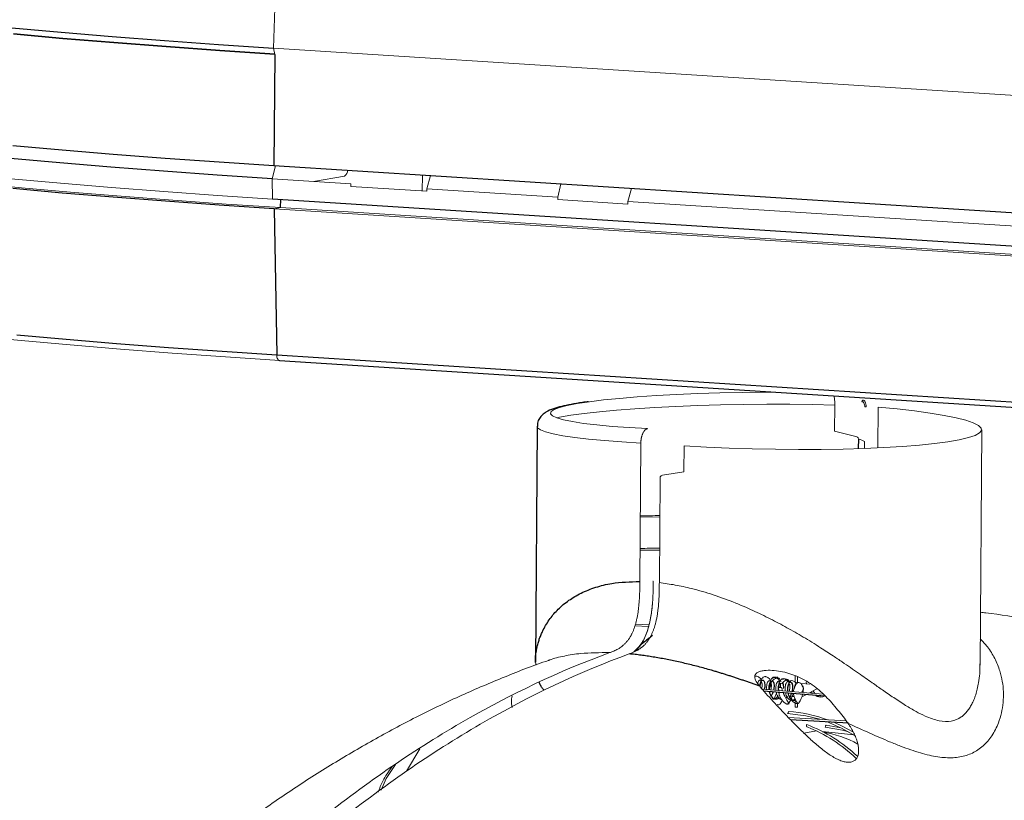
# Model space of a CAD drawing. Header units: millimetres. Extents: x -1472 to 1442, y -78 to 2620.
# Tile 42 of 102: x -1288 to -1141, y 2388 to 2505. Entities that reach past the tile are written whole.
import ezdxf

# ---------------------------------------------------------------- set-up
doc = ezdxf.new("R2010")
doc.units = ezdxf.units.MM

msp = doc.modelspace()

# ---------------------------------------------------------------- linework, layer by layer
at = {"color": 144, "linetype": 'Continuous', "lineweight": 18}
for p, q in [((-1249.46, 2526), (-1250.3, 2500.51)), ((-1250.3, 2500.51), (-936.56, 2480.5)), ((-1250.09, 2499.56), (-1250.3, 2500.51)), ((-1250.47, 2480.97), (-1249.96, 2482.92)), ((-1239.68, 2481.37), (-1244.31, 2480.58)), ((-1228.06, 2479.14), (-1228.01, 2481.52)), ((-1226.81, 2481.45), (-1227.35, 2479.49)), ((-1250.47, 2480.97), (-1250.42, 2477.94)), ((-1238.73, 2480.22), (-1250.47, 2480.97)), ((-1238.73, 2480.22), (-1238.72, 2479.82)), ((-1238.72, 2479.82), (-1227.35, 2479.1)), ((-1207.78, 2478.24), (-1207.29, 2480.2)), ((-1207.78, 2478.24), (-1227.35, 2479.49)), ((-1227.35, 2479.1), (-1227.35, 2479.49)), ((-1207.78, 2478.24), (-1207.77, 2477.85)), ((-1196.76, 2479.53), (-1197.3, 2477.58)), ((-1250.2, 2476.48), (-1249.22, 2476.65)), ((-935.48, 2456.64), (-1249.22, 2476.65)), ((-1197.3, 2477.18), (-1207.77, 2477.85)), ((-1099.29, 2471.32), (-1197.3, 2477.58)), ((-1197.3, 2477.18), (-1197.3, 2477.58)), ((-936.46, 2456.47), (-1250.2, 2476.48)), ((-1166.34, 2447.14), (-1166.37, 2443.25)), ((-1159.91, 2440.74), (-1159.86, 2446.84)), ((-1210.86, 2443.94), (-1210.86, 2443.97)), ((-1144.62, 2408.24), (-1144.36, 2443.45)), ((-1195.5, 2420.76), (-1195.35, 2441.45)), ((-1161.91, 2441.69), (-1161.91, 2440.67)), ((-1188.87, 2441.02), (-1188.9, 2437.13)), ((-1192.1, 2436.63), (-1188.9, 2437.13)), ((-1192.47, 2436.35), (-1192.58, 2420.58)), ((-1195.43, 2430.37), (-1192.51, 2430.41)), ((-1196.23, 2414.11), (-1194.22, 2414)), ((-1194.15, 2414.27), (-1196.14, 2414.38)), ((-1144.64, 2408.24), (-1144.63, 2408.44)), ((-1177.33, 2406), (-1177.51, 2406.02)), ((-1175.16, 2406.42), (-1175.34, 2406.43)), ((-1174.6, 2406.13), (-1174.74, 2406.13)), ((-1172.25, 2405.68), (-1172.25, 2406.59)), ((-1171.9, 2406.49), (-1171.91, 2405.66)), ((-1168.07, 2403.88), (-1177.2, 2404.66)), ((-1175.93, 2405.92), (-1176.13, 2405.93)), ((-1175.91, 2404.98), (-1176.11, 2404.99)), ((-1174.33, 2404.9), (-1174.73, 2404.92)), ((-1174.26, 2405.5), (-1174.64, 2405.56)), ((-1174.62, 2405.4), (-1174.59, 2405.55)), ((-1174.47, 2405.39), (-1174.62, 2405.4)), ((-1174.47, 2405.39), (-1174.51, 2404.91)), ((-1174.33, 2404.9), (-1174.14, 2404.4)), ((-1173.08, 2405.28), (-1173.29, 2405.29)), ((-1171.71, 2405.65), (-1171.97, 2405.66)), ((-1170.08, 2405.39), (-1171.33, 2405.48)), ((-1170.22, 2404.06), (-1169.02, 2404.69)), ((-1175.96, 2404.34), (-1176.04, 2404.1)), ((-1175.41, 2403.2), (-1175.06, 2404.04)), ((-1173.21, 2404.1), (-1173.28, 2403.93)), ((-1172.73, 2403.55), (-1172.41, 2403.53)), ((-1171.26, 2403.51), (-1170.58, 2403.87)), ((-1169.88, 2404.24), (-1169.68, 2404.01)), ((-1173.17, 2402.48), (-1173.62, 2402.45)), ((-1172.28, 2401.94), (-1172.27, 2402.81)), ((-1171.93, 2402.59), (-1171.94, 2401.95)), ((-1173.26, 2400.39), (-1164.67, 2399.93)), ((-1164.31, 2399.63), (-1172.98, 2400.09)), ((-1167.64, 2399.25), (-1165.45, 2398.89)), ((-1169.09, 2398.4), (-1170.95, 2398.08)), ((-1168.19, 2398.3), (-1163.49, 2397.8)), ((-1228.39, 2395.71), (-1230.4, 2392.39))]:
    msp.add_line(p, q, dxfattribs=at)
at = {"color": 7, "linetype": 'Continuous', "lineweight": 25}
for p, q in [((-1250.09, 2499.56), (-1250.21, 2482.94)), ((-1250.21, 2482.94), (-936.47, 2462.93)), ((-936.68, 2457.92), (-1250.42, 2477.94)), ((-1249.22, 2476.65), (-1249.16, 2477.86)), ((-1250.2, 2476.48), (-1249.8, 2454.64)), ((-1249.8, 2454.64), (-936.06, 2434.63)), ((-1249.37, 2453.78), (-935.63, 2433.76)), ((-1210.86, 2443.94), (-1211.12, 2408.73)), ((-1162.82, 2442.1), (-1162.83, 2440.62)), ((-1211.1, 2408.62), (-1211.1, 2408.84)), ((-1174.85, 2406.37), (-1175.05, 2406.41)), ((-1174.74, 2406.13), (-1174.99, 2406.28)), ((-1173.38, 2406.06), (-1173.95, 2406.18)), ((-1175.8, 2405.76), (-1175.99, 2405.79)), ((-1173.17, 2405.85), (-1173.48, 2405.91)), ((-1176.99, 2404.42), (-1167.85, 2403.63)), ((-1172.98, 2400.09), (-1164.31, 2399.63))]:
    msp.add_line(p, q, dxfattribs=at)
at = {"color": 7, "linetype": 'Continuous', "lineweight": 25, "flags": 128}
for points in [[(-1289.43, 2503.53), (-1282.03, 2502.87), (-1274.41, 2502.24), (-1266.57, 2501.63), (-1258.53, 2501.06), (-1250.3, 2500.51)], [(-1250.09, 2499.56), (-1258.31, 2500.1), (-1266.33, 2500.68), (-1274.16, 2501.28), (-1281.76, 2501.91), (-1289.15, 2502.57)], [(-1289.27, 2485.96), (-1281.89, 2485.3), (-1274.28, 2484.67), (-1266.46, 2484.06), (-1258.43, 2483.49), (-1250.21, 2482.94)], [(-1250.47, 2480.97), (-1258.71, 2481.51), (-1266.75, 2482.09), (-1274.59, 2482.7), (-1282.21, 2483.33), (-1289.61, 2483.99)], [(-1250.2, 2476.48), (-1258.42, 2477.03), (-1266.44, 2477.6), (-1274.26, 2478.21), (-1281.86, 2478.84), (-1289.24, 2479.5)], [(-1288.66, 2457.64), (-1281.31, 2456.98), (-1273.74, 2456.36), (-1265.96, 2455.75), (-1257.97, 2455.18), (-1249.8, 2454.64)]]:
    msp.add_lwpolyline(points, dxfattribs=at)
at = {"color": 144, "linetype": 'Continuous', "lineweight": 18, "flags": 128}
for points in [[(-1289.15, 2502.67), (-1281.76, 2502.01), (-1274.16, 2501.38), (-1266.33, 2500.78), (-1258.31, 2500.2), (-1250.09, 2499.66)], [(-1249.22, 2476.65), (-1257.37, 2477.19), (-1265.33, 2477.76), (-1273.08, 2478.36), (-1280.63, 2478.99), (-1287.95, 2479.64), (-1295.03, 2480.32)], [(-1250.42, 2477.94), (-1258.65, 2478.48), (-1266.68, 2479.06), (-1274.52, 2479.66), (-1282.14, 2480.3), (-1289.53, 2480.96)], [(-1249.31, 2453.78), (-1257.46, 2454.32), (-1265.41, 2454.89), (-1273.16, 2455.49), (-1280.7, 2456.12), (-1288.02, 2456.77), (-1295.1, 2457.45), (-1301.93, 2458.15), (-1308.52, 2458.88), (-1314.84, 2459.63), (-1320.88, 2460.41), (-1326.64, 2461.2), (-1332.11, 2462.01), (-1337.28, 2462.84), (-1342.15, 2463.69), (-1346.7, 2464.56), (-1350.93, 2465.43), (-1354.84, 2466.33), (-1358.41, 2467.23), (-1361.64, 2468.15), (-1364.06, 2468.91)], [(-1249.8, 2454.64), (-1249.79, 2454.46), (-1249.76, 2454.28), (-1249.71, 2454.13), (-1249.65, 2454), (-1249.58, 2453.89), (-1249.5, 2453.82), (-1249.41, 2453.78), (-1249.37, 2453.78)], [(-1175.16, 2449.04), (-1176.77, 2449.04), (-1180.16, 2449), (-1183.52, 2448.94), (-1186.81, 2448.84), (-1189.99, 2448.7), (-1193.02, 2448.54), (-1195.88, 2448.35), (-1198.52, 2448.13), (-1200.91, 2447.9), (-1203.03, 2447.64), (-1204.85, 2447.36), (-1206.35, 2447.07), (-1207.51, 2446.77), (-1208.33, 2446.46), (-1208.78, 2446.15), (-1208.86, 2445.83), (-1208.58, 2445.53), (-1207.93, 2445.23), (-1206.93, 2444.94), (-1205.58, 2444.66), (-1203.9, 2444.4), (-1201.91, 2444.17), (-1199.64, 2443.95), (-1197.11, 2443.77), (-1194.35, 2443.61)], [(-1207.92, 2445.22), (-1207.49, 2445.31), (-1205.8, 2445.6), (-1203.81, 2445.88), (-1201.54, 2446.14), (-1199, 2446.38), (-1196.23, 2446.59), (-1193.26, 2446.77), (-1190.11, 2446.93), (-1186.83, 2447.06), (-1183.45, 2447.15), (-1180.01, 2447.22), (-1176.53, 2447.25), (-1173.08, 2447.25), (-1169.67, 2447.21), (-1166.34, 2447.14)], [(-1159.86, 2446.84), (-1157.03, 2446.56), (-1154.42, 2446.26), (-1152.06, 2445.93), (-1149.98, 2445.58), (-1148.2, 2445.22), (-1146.75, 2444.85), (-1145.63, 2444.47), (-1144.85, 2444.08), (-1144.44, 2443.7), (-1144.38, 2443.32), (-1144.69, 2442.96), (-1145.36, 2442.6), (-1146.37, 2442.26), (-1147.73, 2441.95), (-1149.42, 2441.65), (-1151.41, 2441.39), (-1153.68, 2441.15), (-1156.22, 2440.95), (-1158.99, 2440.78), (-1161.96, 2440.65), (-1165.11, 2440.56), (-1168.39, 2440.51), (-1171.77, 2440.5), (-1175.21, 2440.53), (-1178.68, 2440.59), (-1182.14, 2440.7), (-1185.55, 2440.84), (-1188.87, 2441.02)], [(-1195.35, 2441.45), (-1198.18, 2441.62), (-1200.79, 2441.81), (-1203.15, 2442.03), (-1205.23, 2442.27), (-1207.01, 2442.53), (-1208.47, 2442.81), (-1209.59, 2443.11), (-1210.36, 2443.42), (-1210.78, 2443.73), (-1210.86, 2443.94)], [(-1162.82, 2442.1), (-1162.56, 2441.99), (-1162.3, 2441.87), (-1161.91, 2441.69)], [(-1169.58, 2404.4), (-1169.42, 2404.13), (-1169.31, 2403.98)], [(-1171.9, 2402.56), (-1171.88, 2402.54), (-1171.86, 2402.53), (-1171.83, 2402.52), (-1171.8, 2402.52), (-1171.78, 2402.53), (-1171.75, 2402.55), (-1171.73, 2402.57), (-1171.7, 2402.59)], [(-1168.6, 2400.14), (-1170.66, 2400.66), (-1173.4, 2401.02)], [(-1164.28, 2398.27), (-1165.18, 2398.52), (-1167.76, 2398.97)], [(-1163.28, 2397.67), (-1165.35, 2398.84), (-1167.6, 2399.81)], [(-1166.61, 2399.75), (-1165.15, 2399.09), (-1163.64, 2398.27)]]:
    msp.add_lwpolyline(points, dxfattribs=at)
at = {"color": 144, "linetype": 'Continuous', "lineweight": 18}
for centre, radius, start, end in [((-1240.21, 2482.24), 1.02, 300.9081, 1.6802), ((-1211.44, 2261.59), 187.17, 75.0576, 76.0671), ((-1175.22, 2405.54), 0.877, 47.6827, 131.3311), ((-1176.58, 2405.12), 5.56, 349.8181, 356.8125), ((-1169.79, 2404.31), 2.75, 185.6149, 219.5679), ((-1174.72, 2404.64), 3.64, 325.8093, 348.5663), ((-1168.37, 2404.52), 1.05, 228.1983, 301.9414), ((-1172.15, 2403.79), 1.85, 265.8913, 276.5445), ((-1174.61, 2380.4), 20.94, 70.0263, 86.3358), ((-1179.07, 2377.41), 23.56, 46.8803, 68.7875), ((-1179.15, 2377.39), 23.29, 46.5676, 68.2298), ((-1171.7, 2379.67), 18.95, 62.3082, 79.2259)]:
    msp.add_arc(centre, radius, start, end, dxfattribs=at)
at = {"color": 7, "linetype": 'Continuous', "lineweight": 25}
for points, knots in [([(-1203.17, 2447.64), (-1203.47, 2447.6), (-1204.44, 2447.47), (-1205.79, 2447.24), (-1207.24, 2446.94), (-1208.48, 2446.58), (-1209.35, 2446.22), (-1210.05, 2445.73), (-1210.52, 2445.18), (-1210.83, 2444.56), (-1210.83, 2444.11), (-1210.82, 2443.95)], [0, 0, 0, 0, 0.0734, 0.23111, 0.39125, 0.556626, 0.736331, 0.828671, 0.89667, 0.961125, 1, 1, 1, 1]), ([(-1211.1, 2408.84), (-1211.11, 2408.92), (-1211.13, 2409.56), (-1210.97, 2410.47), (-1210.75, 2411.39), (-1210.6, 2411.92), (-1210.43, 2412.41), (-1210.2, 2412.98), (-1209.75, 2413.93), (-1209, 2415.17), (-1207.72, 2416.66), (-1206.19, 2417.94), (-1204.31, 2419.06), (-1202.16, 2419.91), (-1199.31, 2420.63), (-1196.93, 2420.71), (-1195.5, 2420.76)], [0, 0, 0, 0, 0.014634, 0.115836, 0.156228, 0.175317, 0.208559, 0.243832, 0.275868, 0.380365, 0.47352, 0.573947, 0.667642, 0.765145, 0.858344, 1, 1, 1, 1]), ([(-1193.62, 2412.66), (-1194.08, 2412.3), (-1194.69, 2411.82), (-1195.28, 2411.35), (-1195.42, 2411.23)], [0, 0, 0, 0, 0.754821, 1, 1, 1, 1]), ([(-1177.56, 2405.08), (-1177.74, 2405.15), (-1178.11, 2405.28), (-1178.67, 2405.48), (-1179.23, 2405.68), (-1179.78, 2405.87), (-1180.34, 2406.07), (-1180.9, 2406.25), (-1181.45, 2406.44), (-1182.01, 2406.62), (-1182.57, 2406.8), (-1183.12, 2406.97), (-1183.68, 2407.14), (-1184.24, 2407.31), (-1184.94, 2407.51), (-1185.79, 2407.75), (-1186.79, 2408.02), (-1187.78, 2408.27), (-1188.75, 2408.51), (-1189.72, 2408.73), (-1190.68, 2408.94), (-1191.63, 2409.13), (-1192.57, 2409.3), (-1193.5, 2409.46), (-1194.42, 2409.61), (-1195.32, 2409.73), (-1196.21, 2409.84), (-1196.8, 2409.9), (-1197.09, 2409.93)], [0, 0, 0, 0, 0.029261, 0.058397, 0.087414, 0.116316, 0.145108, 0.173795, 0.20238, 0.230871, 0.25927, 0.287585, 0.315819, 0.343978, 0.372068, 0.422534, 0.472498, 0.521995, 0.571061, 0.619736, 0.668059, 0.716071, 0.763813, 0.811328, 0.85866, 0.905853, 0.952951, 1, 1, 1, 1]), ([(-1177.52, 2405.04), (-1177.52, 2405.1), (-1177.52, 2405.3), (-1177.45, 2405.59), (-1177.34, 2405.86), (-1177.2, 2406), (-1177.02, 2406), (-1176.92, 2405.84), (-1176.84, 2405.6), (-1176.81, 2405.36), (-1176.81, 2404.99), (-1176.86, 2404.74), (-1176.88, 2404.64)], [0, 0, 0, 0, 0.050977, 0.162642, 0.276207, 0.389478, 0.501373, 0.673681, 0.689834, 0.80253, 0.916448, 1, 1, 1, 1]), ([(-1175.34, 2406.4), (-1175.44, 2406.41), (-1175.63, 2406.42), (-1175.75, 2406.27), (-1175.8, 2406.2)], [0, 0, 0, 0, 0.567307, 1, 1, 1, 1]), ([(-1174.64, 2405.56), (-1174.57, 2405.74), (-1174.43, 2406.1), (-1174.16, 2406.26), (-1173.98, 2406.17), (-1173.96, 2406.16)], [0, 0, 0, 0, 0.475555, 0.942624, 1, 1, 1, 1]), ([(-1209.78, 2404.45), (-1209.84, 2404.51), (-1210.02, 2404.69), (-1210.26, 2405.07), (-1210.47, 2405.43), (-1210.55, 2405.65), (-1210.57, 2405.69)], [0, 0, 0, 0, 0.175426, 0.53735, 0.923261, 1, 1, 1, 1]), ([(-1176.13, 2404.57), (-1176.13, 2404.62), (-1176.16, 2404.81), (-1176.14, 2405.14), (-1176.07, 2405.5), (-1175.98, 2405.73), (-1175.91, 2405.79), (-1175.9, 2405.8)], [0, 0, 0, 0, 0.088265, 0.361241, 0.628151, 0.8996, 1, 1, 1, 1]), ([(-1175.73, 2405.89), (-1175.71, 2405.89), (-1175.61, 2405.9), (-1175.53, 2405.75), (-1175.46, 2405.51), (-1175.42, 2405.27), (-1175.43, 2404.9), (-1175.48, 2404.63), (-1175.5, 2404.52)], [0, 0, 0, 0, 0.087499, 0.397797, 0.426887, 0.629834, 0.834982, 1, 1, 1, 1]), ([(-1174.74, 2404.45), (-1174.74, 2404.51), (-1174.77, 2404.72), (-1174.75, 2405.05), (-1174.7, 2405.37), (-1174.64, 2405.49), (-1174.62, 2405.53)], [0, 0, 0, 0, 0.137427, 0.485944, 0.826716, 1, 1, 1, 1]), ([(-1174.15, 2405.6), (-1174.13, 2405.58), (-1174.11, 2405.56), (-1174.07, 2405.42), (-1174.04, 2405.19), (-1174.03, 2404.91), (-1174.06, 2404.75), (-1174.06, 2404.74)], [0, 0, 0, 0, 0.140609, 0.195773, 0.580631, 0.969661, 1, 1, 1, 1]), ([(-1173.35, 2404.33), (-1173.36, 2404.4), (-1173.39, 2404.62), (-1173.37, 2404.97), (-1173.29, 2405.33), (-1173.18, 2405.59), (-1173.04, 2405.73), (-1172.87, 2405.73), (-1172.76, 2405.57), (-1172.69, 2405.34), (-1172.65, 2405.1), (-1172.66, 2404.7), (-1172.71, 2404.42), (-1172.74, 2404.28)], [0, 0, 0, 0, 0.046587, 0.146712, 0.244612, 0.344176, 0.443484, 0.541585, 0.692651, 0.706813, 0.805616, 0.905491, 1, 1, 1, 1]), ([(-1171.02, 2404.81), (-1171.06, 2404.93), (-1171.1, 2405.05), (-1171.21, 2405.23), (-1171.27, 2405.31), (-1171.34, 2405.36)], [0, 0, 0, 0, 0.5, 0.5, 1, 1, 1, 1]), ([(-1174.7, 2403.34), (-1174.71, 2403.33), (-1174.8, 2403.22), (-1175.01, 2403.14), (-1175.29, 2403.12), (-1175.56, 2403.25), (-1175.8, 2403.5), (-1175.98, 2403.85), (-1176.08, 2404.16), (-1176.1, 2404.32), (-1176.1, 2404.35)], [0, 0, 0, 0, 0.0172, 0.177937, 0.335574, 0.496936, 0.655011, 0.815143, 0.975575, 1, 1, 1, 1]), ([(-1175.57, 2404.3), (-1175.6, 2404.21), (-1175.67, 2403.97), (-1175.8, 2403.73), (-1175.9, 2403.63), (-1175.91, 2403.61)], [0, 0, 0, 0, 0.359543, 0.89001, 1, 1, 1, 1]), ([(-1174.66, 2404.03), (-1174.68, 2404.08), (-1174.7, 2404.14), (-1174.71, 2404.22), (-1174.71, 2404.23)], [0, 0, 0, 0, 0.830775, 1, 1, 1, 1]), ([(-1172.18, 2403.01), (-1172.2, 2403), (-1172.31, 2402.94), (-1172.52, 2402.95), (-1172.79, 2403.07), (-1173.03, 2403.32), (-1173.2, 2403.68), (-1173.3, 2403.96), (-1173.32, 2404.11), (-1173.32, 2404.11)], [0, 0, 0, 0, 0.038977, 0.228543, 0.422589, 0.612682, 0.805248, 0.998177, 1, 1, 1, 1]), ([(-1172.81, 2404.06), (-1172.84, 2403.99), (-1172.91, 2403.78), (-1173.01, 2403.58), (-1173.09, 2403.49), (-1173.09, 2403.49)], [0, 0, 0, 0, 0.34627, 0.99827, 1, 1, 1, 1])]:
    msp.add_open_spline(points, degree=3, knots=knots, dxfattribs=at)
at = {"color": 144, "linetype": 'Continuous', "lineweight": 18}
for points, knots in [([(-1166.49, 2448.49), (-1166.46, 2448.38), (-1166.39, 2448.13), (-1166.35, 2447.64), (-1166.34, 2447.28), (-1166.34, 2447.14)], [0, 0, 0, 0, 0.31038, 0.73368, 1, 1, 1, 1]), ([(-1162.28, 2447.64), (-1162.17, 2447.66), (-1162.06, 2447.59), (-1161.94, 2447.37), (-1161.91, 2447.28), (-1161.87, 2447.08), (-1161.86, 2446.98), (-1161.86, 2446.86)], [0, 0, 0, 0, 0.5, 0.5, 0.75, 0.75, 1, 1, 1, 1]), ([(-1161.64, 2446.87), (-1161.64, 2447.01), (-1161.66, 2447.15), (-1161.71, 2447.4), (-1161.74, 2447.51), (-1161.84, 2447.7), (-1161.9, 2447.77), (-1162.03, 2447.85), (-1162.1, 2447.87), (-1162.17, 2447.85)], [0, 0, 0, 0, 0.25, 0.25, 0.5, 0.5, 0.75, 0.75, 1, 1, 1, 1]), ([(-1195.35, 2441.45), (-1195.35, 2441.5), (-1195.34, 2441.59), (-1195.34, 2441.74), (-1195.32, 2441.88), (-1195.3, 2442.02), (-1195.28, 2442.16), (-1195.25, 2442.29), (-1195.22, 2442.43), (-1195.18, 2442.55), (-1195.14, 2442.68), (-1195.1, 2442.8), (-1195.04, 2442.93), (-1194.96, 2443.08), (-1194.86, 2443.24), (-1194.75, 2443.38), (-1194.62, 2443.49), (-1194.49, 2443.57), (-1194.4, 2443.6), (-1194.35, 2443.61)], [0, 0, 0, 0, 0.045541, 0.091062, 0.136562, 0.182042, 0.227503, 0.272945, 0.318369, 0.363776, 0.409166, 0.45454, 0.499898, 0.576075, 0.65512, 0.737034, 0.821818, 0.909473, 1, 1, 1, 1]), ([(-1163.18, 2442.43), (-1163.1, 2442.4), (-1163.02, 2442.37), (-1162.92, 2442.29), (-1162.89, 2442.26), (-1162.84, 2442.19), (-1162.82, 2442.15), (-1162.82, 2442.1)], [0, 0, 0, 0, 0.5, 0.5, 0.75, 0.75, 1, 1, 1, 1]), ([(-1192.1, 2436.63), (-1192.18, 2436.61), (-1192.26, 2436.59), (-1192.36, 2436.52), (-1192.39, 2436.5), (-1192.45, 2436.43), (-1192.47, 2436.39), (-1192.47, 2436.35)], [0, 0, 0, 0, 0.5, 0.5, 0.75, 0.75, 1, 1, 1, 1]), ([(-1192.51, 2430.6), (-1193.47, 2430.59), (-1194.51, 2430.59), (-1195.36, 2430.56), (-1195.43, 2430.56)], [0, 0, 0, 0, 0.9234882, 1, 1, 1, 1]), ([(-1192.55, 2425.45), (-1193, 2425.45), (-1194.06, 2425.45), (-1194.96, 2425.43), (-1195.47, 2425.41)], [0, 0, 0, 0, 0.430672, 1, 1, 1, 1]), ([(-1195.46, 2425.69), (-1195.01, 2425.7), (-1194.11, 2425.72), (-1193.06, 2425.72), (-1192.55, 2425.72)], [0, 0, 0, 0, 0.5098218, 1, 1, 1, 1]), ([(-1193.5, 2420.78), (-1193.5, 2420.78), (-1193.5, 2420.37), (-1193.51, 2419.3), (-1193.58, 2417.56), (-1193.82, 2415.44), (-1194.32, 2413.32), (-1195.21, 2411.36), (-1196, 2410.61), (-1196.42, 2410.21)], [0, 0, 0, 0, 0.000005, 0.096251, 0.254419, 0.4121, 0.598943, 0.785421, 1, 1, 1, 1]), ([(-1196.27, 2410.27), (-1195.92, 2410.61), (-1195.2, 2411.32), (-1194.34, 2413.21), (-1193.83, 2415.38), (-1193.58, 2417.54), (-1193.51, 2419.31), (-1193.5, 2420.39), (-1193.5, 2420.8)], [0, 0, 0, 0, 0.182902, 0.378885, 0.574476, 0.73774, 0.9015, 1, 1, 1, 1]), ([(-1195.73, 2416.42), (-1195.72, 2416.52), (-1195.69, 2416.73), (-1195.66, 2417.05), (-1195.62, 2417.4), (-1195.59, 2417.78), (-1195.57, 2418.18), (-1195.54, 2418.59), (-1195.52, 2419.1), (-1195.51, 2419.66), (-1195.5, 2420.24), (-1195.5, 2420.61), (-1195.5, 2420.76)], [0, 0, 0, 0, 0.069166, 0.14413, 0.224849, 0.31124, 0.403175, 0.500487, 0.597143, 0.749975, 0.890333, 1, 1, 1, 1]), ([(-1192.58, 2420.58), (-1192.59, 2420.42), (-1192.59, 2420.06), (-1192.6, 2419.48), (-1192.61, 2418.91), (-1192.63, 2418.34), (-1192.66, 2417.8), (-1192.7, 2417.23), (-1192.75, 2416.71), (-1192.8, 2416.39), (-1192.81, 2416.24)], [0, 0, 0, 0, 0.109602, 0.250036, 0.402694, 0.499533, 0.643463, 0.775124, 0.894052, 1, 1, 1, 1]), ([(-1192.58, 2420.58), (-1191.8, 2420.47), (-1190.22, 2420.26), (-1187.51, 2419.67), (-1184.48, 2418.79), (-1181.41, 2417.66), (-1178.57, 2416.43), (-1176, 2415.19), (-1173.49, 2413.85), (-1170.98, 2412.41), (-1168.68, 2410.99), (-1166.75, 2409.74), (-1164.84, 2408.46), (-1162.88, 2407.1), (-1160.89, 2405.71), (-1159.15, 2404.48), (-1157.48, 2403.34), (-1155.8, 2402.24), (-1154.24, 2401.32), (-1152.91, 2400.64), (-1151.76, 2400.18), (-1150.41, 2399.8), (-1148.88, 2399.75), (-1147.7, 2400.26), (-1146.98, 2400.85), (-1146.56, 2401.29), (-1146.19, 2401.8), (-1145.85, 2402.39), (-1145.53, 2403.06), (-1145.26, 2403.83), (-1145.02, 2404.68), (-1144.81, 2405.73), (-1144.65, 2406.92), (-1144.64, 2407.81), (-1144.64, 2408.24)], [0, 0, 0, 0, 0.035087, 0.070675, 0.117037, 0.165438, 0.20272, 0.241985, 0.280178, 0.318644, 0.36099, 0.392634, 0.416324, 0.46024, 0.497612, 0.526659, 0.559596, 0.595526, 0.627875, 0.656754, 0.681316, 0.704448, 0.75079, 0.796114, 0.811938, 0.828198, 0.844944, 0.861999, 0.880235, 0.899679, 0.920355, 0.942281, 0.972394, 1, 1, 1, 1]), ([(-1195.73, 2416.42), (-1195.74, 2416.32), (-1195.77, 2416.13), (-1195.82, 2415.84), (-1195.87, 2415.56), (-1195.92, 2415.3), (-1195.97, 2415.05), (-1196.01, 2414.89), (-1196.03, 2414.81)], [0, 0, 0, 0, 0.1816511, 0.3573239, 0.5269742, 0.6906032, 0.8482527, 1, 1, 1, 1]), ([(-1196.03, 2414.81), (-1196.05, 2414.73), (-1196.09, 2414.58), (-1196.15, 2414.37), (-1196.21, 2414.16), (-1196.27, 2413.95), (-1196.32, 2413.82), (-1196.34, 2413.75)], [0, 0, 0, 0, 0.205294, 0.407801, 0.607645, 0.804981, 1, 1, 1, 1]), ([(-1193.11, 2414.62), (-1193.09, 2414.7), (-1193.06, 2414.86), (-1193, 2415.11), (-1192.95, 2415.38), (-1192.9, 2415.65), (-1192.86, 2415.94), (-1192.83, 2416.14), (-1192.81, 2416.24)], [0, 0, 0, 0, 0.151753, 0.309407, 0.473037, 0.642686, 0.818355, 1, 1, 1, 1]), ([(-1102.53, 2403.92), (-1103.37, 2404.31), (-1106.31, 2405.67), (-1111.39, 2407.76), (-1117.8, 2410.08), (-1124.24, 2412.07), (-1130.72, 2413.74), (-1137.22, 2415.06), (-1141.84, 2415.86), (-1144.29, 2416.12), (-1144.56, 2416.14)], [0, 0, 0, 0, 0.062871, 0.218552, 0.373163, 0.52659, 0.678983, 0.830511, 0.981356, 1, 1, 1, 1]), ([(-1196.69, 2412.94), (-1196.66, 2413), (-1196.6, 2413.13), (-1196.51, 2413.33), (-1196.42, 2413.54), (-1196.37, 2413.68), (-1196.34, 2413.75)], [0, 0, 0, 0, 0.2510051, 0.5010435, 0.7505611, 1, 1, 1, 1]), ([(-1193.43, 2413.57), (-1193.45, 2413.5), (-1193.51, 2413.35), (-1193.59, 2413.15), (-1193.68, 2412.95), (-1193.74, 2412.82), (-1193.77, 2412.75)], [0, 0, 0, 0, 0.24944, 0.498957, 0.748996, 1, 1, 1, 1]), ([(-1193.43, 2413.57), (-1193.4, 2413.63), (-1193.36, 2413.76), (-1193.29, 2413.97), (-1193.23, 2414.18), (-1193.17, 2414.4), (-1193.13, 2414.55), (-1193.11, 2414.62)], [0, 0, 0, 0, 0.195015, 0.392349, 0.592193, 0.794702, 1, 1, 1, 1]), ([(-1197.16, 2412.14), (-1197.19, 2412.09), (-1197.27, 2411.99), (-1197.38, 2411.85), (-1197.5, 2411.7), (-1197.63, 2411.56), (-1197.76, 2411.42), (-1197.85, 2411.33), (-1197.9, 2411.29)], [0, 0, 0, 0, 0.148818, 0.3047, 0.467732, 0.637966, 0.815406, 1, 1, 1, 1]), ([(-1196.69, 2412.94), (-1196.72, 2412.88), (-1196.77, 2412.77), (-1196.86, 2412.61), (-1196.96, 2412.45), (-1197.06, 2412.29), (-1197.12, 2412.19), (-1197.16, 2412.14)], [0, 0, 0, 0, 0.192925, 0.389207, 0.589042, 0.792597, 1, 1, 1, 1]), ([(-1194.99, 2411.1), (-1194.94, 2411.15), (-1194.84, 2411.23), (-1194.71, 2411.37), (-1194.58, 2411.52), (-1194.46, 2411.66), (-1194.35, 2411.81), (-1194.28, 2411.91), (-1194.24, 2411.96)], [0, 0, 0, 0, 0.184572, 0.361997, 0.532227, 0.695264, 0.851159, 1, 1, 1, 1]), ([(-1194.24, 2411.96), (-1194.21, 2412.01), (-1194.14, 2412.11), (-1194.04, 2412.26), (-1193.95, 2412.42), (-1193.86, 2412.58), (-1193.8, 2412.7), (-1193.77, 2412.75)], [0, 0, 0, 0, 0.207388, 0.410935, 0.610771, 0.807061, 1, 1, 1, 1]), ([(-1144.59, 2412.17), (-1144.22, 2411.78), (-1143.34, 2410.86), (-1142.37, 2409.24), (-1141.66, 2407.5), (-1141.26, 2405.82), (-1141.09, 2404.24), (-1141.14, 2402.65), (-1141.39, 2401.09), (-1141.9, 2399.39), (-1142.77, 2397.67), (-1144.09, 2396.12), (-1145.7, 2395.03), (-1147.58, 2394.43), (-1149.75, 2394.33), (-1151.77, 2394.64), (-1153.55, 2395.11), (-1154.98, 2395.57), (-1156.52, 2396.13), (-1158.54, 2396.95), (-1161.12, 2398.07), (-1163.27, 2399.04), (-1164.36, 2399.54)], [0, 0, 0, 0, 0.040699, 0.095498, 0.151493, 0.197126, 0.242732, 0.289639, 0.336858, 0.383002, 0.449962, 0.512988, 0.573105, 0.631493, 0.689838, 0.749909, 0.780982, 0.812919, 0.845842, 0.879866, 0.939053, 1, 1, 1, 1]), ([(-1200, 2410.11), (-1199.85, 2410.17), (-1199.5, 2410.3), (-1199.03, 2410.5), (-1198.62, 2410.73), (-1198.34, 2410.92), (-1198.11, 2411.11), (-1197.96, 2411.23), (-1197.9, 2411.29)], [0, 0, 0, 0, 0.209092, 0.499441, 0.655712, 0.791589, 0.906427, 1, 1, 1, 1]), ([(-1194.99, 2411.1), (-1195.03, 2411.06), (-1195.11, 2410.99), (-1195.26, 2410.87), (-1195.42, 2410.75), (-1195.6, 2410.62), (-1195.81, 2410.49), (-1196.09, 2410.33), (-1196.43, 2410.18), (-1196.78, 2410.04), (-1196.99, 2409.96), (-1197.09, 2409.93)], [0, 0, 0, 0, 0.0600704, 0.1295762, 0.2085034, 0.2967694, 0.3942057, 0.5005526, 0.7035419, 0.8695389, 1, 1, 1, 1]), ([(-1209.03, 2408.99), (-1209.08, 2408.97), (-1211.31, 2408.25), (-1215.68, 2406.52), (-1222.16, 2403.78), (-1228.6, 2400.69), (-1235.02, 2397.28), (-1241.4, 2393.55), (-1247.73, 2389.51), (-1254.02, 2385.13), (-1258.77, 2381.58), (-1261.42, 2379.46), (-1262.02, 2378.98)], [0, 0, 0, 0, 0.002304, 0.118763, 0.236233, 0.354769, 0.474403, 0.595143, 0.716973, 0.839853, 0.96372, 1, 1, 1, 1]), ([(-1244.12, 2384.51), (-1236.93, 2390.28), (-1229.64, 2395.32), (-1214.91, 2403.87), (-1207.47, 2407.38), (-1200, 2410.11)], [0, 0, 0, 0, 0.5, 0.5, 1, 1, 1, 1]), ([(-1197.09, 2409.93), (-1204.56, 2407.2), (-1211.99, 2403.68), (-1226.72, 2395.13), (-1234.02, 2390.1), (-1241.2, 2384.33)], [0, 0, 0, 0, 0.5, 0.5, 1, 1, 1, 1]), ([(-1200, 2410.11), (-1201.5, 2410.11), (-1203.99, 2410.1), (-1206.84, 2409.62), (-1208.39, 2409.26), (-1209.01, 2409), (-1209.03, 2408.99)], [0, 0, 0, 0, 0.419805, 0.700404, 0.989657, 1, 1, 1, 1]), ([(-1211.12, 2408.72), (-1211.09, 2408.59), (-1211.05, 2408.45), (-1211.03, 2408.26), (-1211.03, 2408.24)], [0, 0, 0, 0, 0.9115231, 1, 1, 1, 1]), ([(-1177.56, 2405.08), (-1177.76, 2405.32), (-1177.95, 2405.56), (-1178.16, 2405.92), (-1178.22, 2406.04), (-1178.31, 2406.29), (-1178.33, 2406.4), (-1178.32, 2406.64), (-1178.29, 2406.75), (-1178.19, 2406.91), (-1178.14, 2406.96), (-1178.04, 2407.05), (-1177.98, 2407.09), (-1177.79, 2407.21), (-1177.63, 2407.28), (-1177.29, 2407.37), (-1177.11, 2407.41), (-1176.53, 2407.48), (-1176.12, 2407.48), (-1175.3, 2407.44), (-1174.87, 2407.38), (-1174.04, 2407.23), (-1173.62, 2407.13), (-1172.8, 2406.88), (-1172.4, 2406.74), (-1171.6, 2406.4), (-1171.2, 2406.21), (-1170.44, 2405.79), (-1170.07, 2405.56), (-1169.35, 2405.05), (-1169.01, 2404.78), (-1168.33, 2404.19), (-1168, 2403.89), (-1167.38, 2403.25), (-1167.08, 2402.92), (-1166.49, 2402.25), (-1166.2, 2401.91), (-1165.64, 2401.22), (-1165.37, 2400.88), (-1164.85, 2400.21), (-1164.59, 2399.87), (-1164.36, 2399.54)], [0, 0, 0, 0, 0.0625, 0.0625, 0.09375, 0.09375, 0.125, 0.125, 0.15625, 0.15625, 0.171875, 0.171875, 0.1875, 0.1875, 0.21875, 0.21875, 0.25, 0.25, 0.3125, 0.3125, 0.375, 0.375, 0.4375, 0.4375, 0.5, 0.5, 0.5625, 0.5625, 0.625, 0.625, 0.6875, 0.6875, 0.75, 0.75, 0.8125, 0.8125, 0.875, 0.875, 0.9375, 0.9375, 1, 1, 1, 1]), ([(-1177.52, 2406.31), (-1177.69, 2406.44), (-1177.99, 2406.66), (-1178.22, 2406.59), (-1178.32, 2406.55)], [0, 0, 0, 0, 0.558722, 1, 1, 1, 1]), ([(-1177.86, 2405.52), (-1177.86, 2405.55), (-1177.83, 2405.69), (-1177.74, 2405.88), (-1177.6, 2406.02), (-1177.45, 2406.02), (-1177.33, 2405.89), (-1177.23, 2405.63), (-1177.21, 2405.27), (-1177.22, 2404.93), (-1177.27, 2404.73), (-1177.28, 2404.67)], [0, 0, 0, 0, 0.02814, 0.159745, 0.291147, 0.420819, 0.55321, 0.682551, 0.81441, 0.945479, 1, 1, 1, 1]), ([(-1176.13, 2406.22), (-1176.27, 2406.35), (-1176.41, 2406.43), (-1176.6, 2406.5), (-1176.67, 2406.52), (-1176.79, 2406.53), (-1176.84, 2406.52), (-1177.01, 2406.48), (-1177.1, 2406.41), (-1177.25, 2406.2), (-1177.32, 2406.07), (-1177.37, 2405.9)], [0, 0, 0, 0, 0.25, 0.25, 0.375, 0.375, 0.5, 0.5, 0.75, 0.75, 1, 1, 1, 1]), ([(-1175.98, 2405.92), (-1175.98, 2405.92), (-1175.98, 2406), (-1176.03, 2406.12), (-1176.1, 2406.19), (-1176.13, 2406.22)], [0, 0, 0, 0, 0.009496, 0.611137, 1, 1, 1, 1]), ([(-1174.63, 2406.19), (-1174.68, 2406.28), (-1174.74, 2406.33), (-1174.88, 2406.38), (-1174.97, 2406.37), (-1175.12, 2406.32), (-1175.17, 2406.3), (-1175.28, 2406.23), (-1175.34, 2406.19), (-1175.53, 2406.04), (-1175.66, 2405.92), (-1175.8, 2405.76)], [0, 0, 0, 0, 0.25, 0.25, 0.5, 0.5, 0.625, 0.625, 0.75, 0.75, 1, 1, 1, 1]), ([(-1173.17, 2405.85), (-1173.21, 2405.94), (-1173.26, 2406.01), (-1173.38, 2406.07), (-1173.45, 2406.08), (-1173.59, 2406.03), (-1173.64, 2406.01), (-1173.75, 2405.95), (-1173.8, 2405.91), (-1173.98, 2405.77), (-1174.12, 2405.65), (-1174.26, 2405.5)], [0, 0, 0, 0, 0.25, 0.25, 0.5, 0.5, 0.625, 0.625, 0.75, 0.75, 1, 1, 1, 1]), ([(-1164.36, 2399.54), (-1164.03, 2399.06), (-1163.74, 2398.57), (-1163.38, 2397.85), (-1163.27, 2397.61), (-1163.08, 2397.13), (-1163, 2396.89), (-1162.88, 2396.42), (-1162.83, 2396.19), (-1162.78, 2395.76), (-1162.77, 2395.54), (-1162.79, 2394.94), (-1162.89, 2394.6), (-1163.1, 2394.26), (-1163.15, 2394.2), (-1163.26, 2394.08), (-1163.32, 2394.03), (-1163.5, 2393.89), (-1163.65, 2393.83), (-1163.97, 2393.73), (-1164.14, 2393.71), (-1164.52, 2393.72), (-1164.72, 2393.75), (-1165.14, 2393.85), (-1165.36, 2393.92), (-1165.82, 2394.11), (-1166.05, 2394.22), (-1166.77, 2394.61), (-1167.25, 2394.93), (-1167.99, 2395.47), (-1168.23, 2395.66), (-1168.72, 2396.05), (-1168.96, 2396.26), (-1169.44, 2396.67), (-1169.67, 2396.88), (-1170.15, 2397.31), (-1170.38, 2397.53), (-1171.08, 2398.19), (-1171.53, 2398.63), (-1172.19, 2399.29), (-1172.4, 2399.5), (-1172.83, 2399.94), (-1173.05, 2400.16), (-1174.09, 2401.24), (-1174.87, 2402.07), (-1175.95, 2403.24), (-1176.31, 2403.63), (-1176.97, 2404.37), (-1177.28, 2404.73), (-1177.56, 2405.08)], [0, 0, 0, 0, 0.0625, 0.0625, 0.09375, 0.09375, 0.125, 0.125, 0.15625, 0.15625, 0.1875, 0.1875, 0.25, 0.25, 0.265625, 0.265625, 0.28125, 0.28125, 0.3125, 0.3125, 0.34375, 0.34375, 0.375, 0.375, 0.40625, 0.40625, 0.4375, 0.4375, 0.5, 0.5, 0.53125, 0.53125, 0.5625, 0.5625, 0.59375, 0.59375, 0.625, 0.625, 0.6875, 0.6875, 0.71875, 0.71875, 0.75, 0.75, 0.875, 0.875, 0.9375, 0.9375, 1, 1, 1, 1]), ([(-1177.54, 2405.06), (-1177.52, 2405.12), (-1177.46, 2405.29), (-1177.42, 2405.46), (-1177.39, 2405.57)], [0, 0, 0, 0, 0.343031, 1, 1, 1, 1]), ([(-1177.37, 2405.9), (-1177.39, 2405.81), (-1177.42, 2405.69), (-1177.47, 2405.39), (-1177.49, 2405.23), (-1177.5, 2405.07)], [0, 0, 0, 0, 0.5, 0.5, 1, 1, 1, 1]), ([(-1177.39, 2405.57), (-1177.37, 2405.65), (-1177.34, 2405.76), (-1177.35, 2405.87), (-1177.36, 2405.9)], [0, 0, 0, 0, 0.647308, 1, 1, 1, 1]), ([(-1176.53, 2404.61), (-1176.54, 2404.75), (-1176.56, 2405.03), (-1176.5, 2405.42), (-1176.39, 2405.72), (-1176.27, 2405.9), (-1176.17, 2405.92), (-1176.13, 2405.92)], [0, 0, 0, 0, 0.198011, 0.402759, 0.606458, 0.813427, 1, 1, 1, 1]), ([(-1176.1, 2404.57), (-1176.11, 2404.63), (-1176.13, 2404.77), (-1176.12, 2404.91), (-1176.11, 2404.99)], [0, 0, 0, 0, 0.474487, 1, 1, 1, 1]), ([(-1176.11, 2404.99), (-1176.1, 2405.14), (-1176.09, 2405.3), (-1176.04, 2405.58), (-1176.01, 2405.7), (-1175.99, 2405.79)], [0, 0, 0, 0, 0.5, 0.5, 1, 1, 1, 1]), ([(-1175.8, 2405.76), (-1175.88, 2405.68), (-1175.93, 2405.56), (-1175.97, 2405.28), (-1175.95, 2405.12), (-1175.91, 2404.98)], [0, 0, 0, 0, 0.5, 0.5, 1, 1, 1, 1]), ([(-1175.88, 2405.62), (-1175.86, 2405.52), (-1175.82, 2405.31), (-1175.83, 2404.93), (-1175.88, 2404.67), (-1175.9, 2404.55)], [0, 0, 0, 0, 0.35416, 0.712525, 1, 1, 1, 1]), ([(-1175.14, 2404.48), (-1175.15, 2404.59), (-1175.17, 2404.84), (-1175.14, 2405.21), (-1175.05, 2405.54), (-1174.92, 2405.76), (-1174.79, 2405.86), (-1174.72, 2405.82), (-1174.69, 2405.81)], [0, 0, 0, 0, 0.132641, 0.3220663, 0.5075565, 0.697478, 0.883828, 1, 1, 1, 1]), ([(-1174.75, 2404.95), (-1174.74, 2404.99), (-1174.68, 2405.14), (-1174.65, 2405.29), (-1174.62, 2405.4)], [0, 0, 0, 0, 0.244511, 1, 1, 1, 1]), ([(-1174.38, 2405.82), (-1174.44, 2405.82), (-1174.56, 2405.83), (-1174.68, 2405.84), (-1174.74, 2405.84)], [0, 0, 0, 0, 0.4434253, 1, 1, 1, 1]), ([(-1174.71, 2404.45), (-1174.73, 2404.53), (-1174.75, 2404.69), (-1174.74, 2404.85), (-1174.73, 2404.92)], [0, 0, 0, 0, 0.561432, 1, 1, 1, 1]), ([(-1174.73, 2404.92), (-1174.72, 2405.04), (-1174.71, 2405.17), (-1174.68, 2405.39), (-1174.66, 2405.49), (-1174.64, 2405.56)], [0, 0, 0, 0, 0.5, 0.5, 1, 1, 1, 1]), ([(-1174.51, 2405.52), (-1174.49, 2405.46), (-1174.44, 2405.3), (-1174.43, 2405.08), (-1174.45, 2404.92), (-1174.45, 2404.91)], [0, 0, 0, 0, 0.383981, 0.951697, 1, 1, 1, 1]), ([(-1173.75, 2404.36), (-1173.76, 2404.43), (-1173.79, 2404.65), (-1173.77, 2404.99), (-1173.7, 2405.36), (-1173.58, 2405.61), (-1173.46, 2405.75), (-1173.39, 2405.74), (-1173.36, 2405.73)], [0, 0, 0, 0, 0.090253, 0.293188, 0.491613, 0.693412, 0.894692, 1, 1, 1, 1]), ([(-1173.48, 2405.91), (-1173.44, 2405.87), (-1173.39, 2405.82), (-1173.38, 2405.75), (-1173.37, 2405.73)], [0, 0, 0, 0, 0.852189, 1, 1, 1, 1]), ([(-1173, 2405.73), (-1173.05, 2405.73), (-1173.17, 2405.74), (-1173.29, 2405.75), (-1173.36, 2405.75)], [0, 0, 0, 0, 0.44329, 1, 1, 1, 1]), ([(-1173.32, 2404.33), (-1173.34, 2404.44), (-1173.37, 2404.61), (-1173.36, 2404.79), (-1173.35, 2404.86)], [0, 0, 0, 0, 0.63493, 1, 1, 1, 1]), ([(-1173.35, 2404.86), (-1173.34, 2404.95), (-1173.33, 2405.04), (-1173.31, 2405.2), (-1173.3, 2405.27), (-1173.29, 2405.33)], [0, 0, 0, 0, 0.5, 0.5, 1, 1, 1, 1]), ([(-1173.29, 2405.33), (-1173.25, 2405.48), (-1173.2, 2405.61), (-1173.11, 2405.76), (-1173.08, 2405.8), (-1173, 2405.87), (-1172.96, 2405.89), (-1172.82, 2405.94), (-1172.72, 2405.94), (-1172.49, 2405.85), (-1172.36, 2405.77), (-1172.23, 2405.66)], [0, 0, 0, 0, 0.25, 0.25, 0.375, 0.375, 0.5, 0.5, 0.75, 0.75, 1, 1, 1, 1]), ([(-1173.11, 2405.42), (-1173.11, 2405.4), (-1173.06, 2405.29), (-1173.05, 2404.99), (-1173.07, 2404.63), (-1173.13, 2404.4), (-1173.15, 2404.31)], [0, 0, 0, 0, 0.104788, 0.449078, 0.790954, 1, 1, 1, 1]), ([(-1172.38, 2404.83), (-1172.42, 2404.75), (-1172.45, 2404.67), (-1172.51, 2404.49), (-1172.53, 2404.39), (-1172.55, 2404.29)], [0, 0, 0, 0, 0.5, 0.5, 1, 1, 1, 1]), ([(-1171.34, 2405.36), (-1171.37, 2405.43), (-1171.41, 2405.48), (-1171.5, 2405.56), (-1171.55, 2405.6), (-1171.69, 2405.66), (-1171.8, 2405.66), (-1171.95, 2405.58), (-1172, 2405.54), (-1172.09, 2405.45), (-1172.14, 2405.39), (-1172.22, 2405.26), (-1172.26, 2405.18), (-1172.33, 2405.02), (-1172.36, 2404.93), (-1172.38, 2404.83)], [0, 0, 0, 0, 0.125, 0.125, 0.25, 0.25, 0.5, 0.5, 0.625, 0.625, 0.75, 0.75, 0.875, 0.875, 1, 1, 1, 1]), ([(-1172.38, 2404.83), (-1172.37, 2404.94), (-1172.34, 2405.18), (-1172.23, 2405.45), (-1172.11, 2405.64), (-1172.01, 2405.65), (-1171.97, 2405.66)], [0, 0, 0, 0, 0.22362, 0.489512, 0.759439, 1, 1, 1, 1]), ([(-1172.23, 2405.66), (-1172.2, 2405.63), (-1172.16, 2405.6), (-1172.15, 2405.54), (-1172.15, 2405.54)], [0, 0, 0, 0, 0.8800118, 1, 1, 1, 1]), ([(-1171.02, 2404.81), (-1171.09, 2404.6), (-1171.17, 2404.37), (-1171.26, 2404.16), (-1171.26, 2404.15)], [0, 0, 0, 0, 0.940647, 1, 1, 1, 1]), ([(-1170.63, 2405.75), (-1170.62, 2405.67), (-1170.61, 2405.55), (-1170.56, 2405.45), (-1170.55, 2405.42)], [0, 0, 0, 0, 0.6893331, 1, 1, 1, 1]), ([(-1214.6, 2403.63), (-1214.63, 2403.49), (-1214.73, 2403.02), (-1214.72, 2402.44), (-1214.61, 2402.02), (-1214.58, 2401.92)], [0, 0, 0, 0, 0.242284, 0.818882, 1, 1, 1, 1]), ([(-1174.81, 2403.71), (-1174.88, 2403.6), (-1175.03, 2403.39), (-1175.3, 2403.21), (-1175.5, 2403.13), (-1175.59, 2403.16), (-1175.6, 2403.16)], [0, 0, 0, 0, 0.324929, 0.659324, 0.986129, 1, 1, 1, 1]), ([(-1174.21, 2403.09), (-1174.27, 2403.09), (-1174.43, 2403.09), (-1174.66, 2403.26), (-1174.88, 2403.54), (-1175.04, 2403.89), (-1175.09, 2404.15), (-1175.11, 2404.26)], [0, 0, 0, 0, 0.143411, 0.372365, 0.596176, 0.825258, 1, 1, 1, 1]), ([(-1173.62, 2402.45), (-1173.84, 2402.62), (-1174.28, 2402.95), (-1174.64, 2403.63), (-1174.67, 2404.09), (-1174.69, 2404.22)], [0, 0, 0, 0, 0.422127, 0.831136, 1, 1, 1, 1]), ([(-1174.05, 2404.17), (-1174.02, 2404.07), (-1173.85, 2403.62), (-1173.52, 2402.98), (-1173.28, 2402.64), (-1173.17, 2402.48)], [0, 0, 0, 0, 0.139403, 0.605387, 1, 1, 1, 1]), ([(-1172.27, 2403.25), (-1172.3, 2403.21), (-1172.41, 2403.09), (-1172.63, 2402.99), (-1172.92, 2402.97), (-1173.19, 2403.1), (-1173.43, 2403.35), (-1173.61, 2403.7), (-1173.7, 2403.99), (-1173.72, 2404.14), (-1173.72, 2404.14)], [0, 0, 0, 0, 0.053281, 0.211267, 0.366205, 0.524805, 0.680173, 0.837563, 0.99525, 1, 1, 1, 1]), ([(-1173.44, 2403.61), (-1173.48, 2403.54), (-1173.55, 2403.42), (-1173.63, 2403.35), (-1173.67, 2403.32)], [0, 0, 0, 0, 0.599245, 1, 1, 1, 1]), ([(-1172.26, 2402.54), (-1172.48, 2402.69), (-1172.91, 2403.01), (-1173.26, 2403.61), (-1173.29, 2404.02), (-1173.3, 2404.11)], [0, 0, 0, 0, 0.445831, 0.87639, 1, 1, 1, 1]), ([(-1172.53, 2404.04), (-1172.63, 2403.79), (-1172.83, 2403.27), (-1173.07, 2402.79), (-1173.21, 2402.56), (-1173.24, 2402.51)], [0, 0, 0, 0, 0.41056, 0.874581, 1, 1, 1, 1]), ([(-1169.29, 2403.76), (-1169.18, 2403.69), (-1168.94, 2403.52), (-1168.63, 2403.51), (-1168.45, 2403.5)], [0, 0, 0, 0, 0.417105, 1, 1, 1, 1]), ([(-1174.49, 2402.45), (-1174.54, 2402.36), (-1174.61, 2402.31), (-1174.78, 2402.29), (-1174.87, 2402.31), (-1174.97, 2402.37)], [0, 0, 0, 0, 0.5, 0.5, 1, 1, 1, 1]), ([(-1174.22, 2402.96), (-1174.28, 2402.83), (-1174.37, 2402.64), (-1174.46, 2402.5), (-1174.49, 2402.45)], [0, 0, 0, 0, 0.656156, 1, 1, 1, 1]), ([(-1173.28, 2402.47), (-1173.3, 2402.45), (-1173.34, 2402.4), (-1173.45, 2402.39), (-1173.55, 2402.42), (-1173.61, 2402.45), (-1173.62, 2402.45)], [0, 0, 0, 0, 0.197938, 0.559772, 0.924875, 1, 1, 1, 1]), ([(-1171.99, 2402.58), (-1172.02, 2402.53), (-1172.06, 2402.51), (-1172.15, 2402.49), (-1172.21, 2402.51), (-1172.26, 2402.54)], [0, 0, 0, 0, 0.5, 0.5, 1, 1, 1, 1]), ([(-1173.4, 2401.02), (-1173.36, 2401.03), (-1173.33, 2401.06), (-1173.28, 2401.16), (-1173.27, 2401.23), (-1173.27, 2401.3)], [0, 0, 0, 0, 0.5, 0.5, 1, 1, 1, 1]), ([(-1170.55, 2399.29), (-1170.56, 2399.23), (-1170.56, 2399.17), (-1170.55, 2399.07), (-1170.53, 2399.04), (-1170.51, 2399.02)], [0, 0, 0, 0, 0.5, 0.5, 1, 1, 1, 1]), ([(-1167.76, 2398.97), (-1167.76, 2399.04), (-1167.75, 2399.11), (-1167.7, 2399.21), (-1167.67, 2399.24), (-1167.64, 2399.25)], [0, 0, 0, 0, 0.5, 0.5, 1, 1, 1, 1]), ([(-1232.54, 2393.07), (-1233.05, 2392.37), (-1233.9, 2391.2), (-1234.42, 2389.79), (-1234.63, 2389.23)], [0, 0, 0, 0, 0.5978291, 1, 1, 1, 1]), ([(-1234.19, 2389.56), (-1234, 2390.03), (-1233.45, 2391.43), (-1232.59, 2392.59), (-1232.02, 2393.36)], [0, 0, 0, 0, 0.33678, 1, 1, 1, 1])]:
    msp.add_open_spline(points, degree=3, knots=knots, dxfattribs=at)
for points in [[(-1162.28, 2447.64), (-1162.28, 2447.73), (-1162.23, 2447.81), (-1162.17, 2447.85)], [(-1161.64, 2446.87), (-1161.73, 2446.87), (-1161.82, 2446.87), (-1161.86, 2446.86)], [(-1193.5, 2420.78), (-1193.54, 2420.78), (-1193.54, 2420.79), (-1193.5, 2420.8)], [(-1177.36, 2406.01), (-1177.38, 2406.14), (-1177.44, 2406.24), (-1177.52, 2406.31)], [(-1175.99, 2405.79), (-1175.94, 2405.96), (-1175.88, 2406.09), (-1175.8, 2406.2)], [(-1174.59, 2405.83), (-1174.61, 2405.96), (-1174.67, 2406.07), (-1174.74, 2406.13)], [(-1174.63, 2406.19), (-1174.62, 2406.17), (-1174.61, 2406.15), (-1174.6, 2406.13)], [(-1170.55, 2399.29), (-1170.55, 2399.32), (-1170.55, 2399.34), (-1170.55, 2399.37)]]:
    msp.add_open_spline(points, degree=3, dxfattribs=at)
at = {"color": 7, "linetype": 'Continuous', "lineweight": 25}
msp.add_open_spline([(-1173.58, 2406), (-1173.55, 2405.97), (-1173.51, 2405.94), (-1173.48, 2405.91)], degree=3, dxfattribs=at)

doc.saveas('drawing.dxf')
